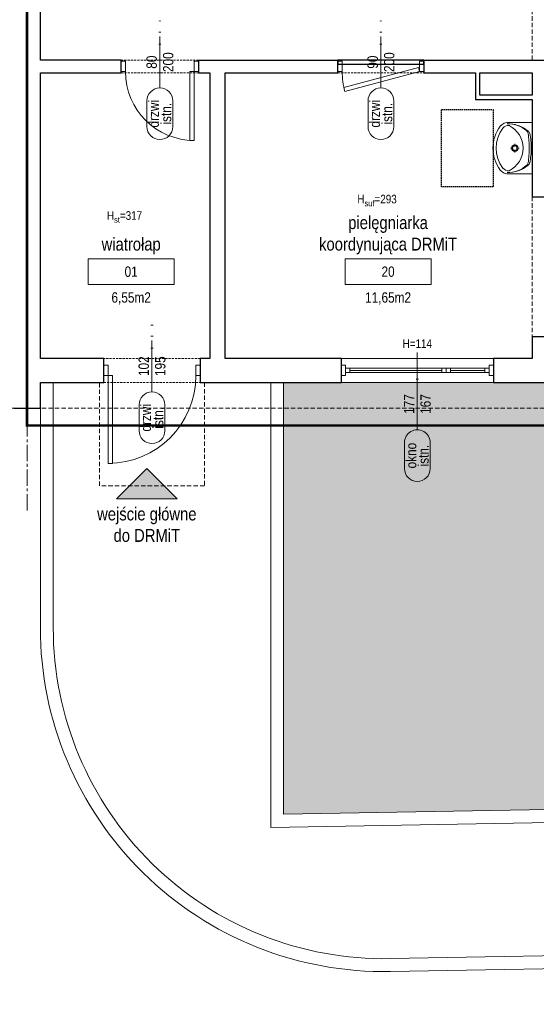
# Model space of a CAD drawing. Header units: millimetres. Extents: x -53179 to 121817, y -123620 to 254214.
# Tile 3 of 256: x -240 to 5767, y -107230 to -95781. Entities that reach past the tile are written whole.
import ezdxf
from ezdxf.enums import TextEntityAlignment as Align

# ---------------------------------------------------------------- set-up
doc = ezdxf.new("R2010")
doc.units = ezdxf.units.MM
for name, pattern in [('xref_ACAD-LSN_dyspozytornia_PW_rzuty_12$0$CENTER2', [28.575, 19.05, -3.175, 3.175, -3.175]), ('xref_ACAD-LSN_dyspozytornia_PW_rzuty_12$0$DASHED', [19.05, 12.7, -6.35]), ('xref_ACAD-LSN_dyspozytornia_PW_rzuty_12$0$HIDDEN2', [4.7625, 3.175, -1.5875])]:
    doc.linetypes.add(name, pattern=pattern)
for name, color, linetype, lineweight in [('xref', 8, 'Continuous', 13), ('xref_ACAD-LSN_dyspozytornia_PW_rzuty_12$0$A drzwi płytowe', 8, 'Continuous', 9), ('xref_ACAD-LSN_dyspozytornia_PW_rzuty_12$0$A hatch', 8, 'Continuous', 5), ('xref_ACAD-LSN_dyspozytornia_PW_rzuty_12$0$A opis', 8, 'Continuous', 13), ('xref_ACAD-LSN_dyspozytornia_PW_rzuty_12$0$A opis pom', 8, 'Continuous', 9), ('xref_ACAD-LSN_dyspozytornia_PW_rzuty_12$0$A opis pom pow', 8, 'Continuous', 9), ('xref_ACAD-LSN_dyspozytornia_PW_rzuty_12$0$A opis stolarka', 8, 'Continuous', 9), ('xref_ACAD-LSN_dyspozytornia_PW_rzuty_12$0$A opis stolarka NWD typ', 8, 'Continuous', 9), ('xref_ACAD-LSN_dyspozytornia_PW_rzuty_12$0$A opis stolarka NWD wyposażenie', 8, 'Continuous', 9), ('xref_ACAD-LSN_dyspozytornia_PW_rzuty_12$0$A opis technologia', 8, 'Continuous', 13), ('xref_ACAD-LSN_dyspozytornia_PW_rzuty_12$0$A widok wyżej', 8, 'xref_ACAD-LSN_dyspozytornia_PW_rzuty_12$0$DASHED', 9), ('xref_ACAD-LSN_dyspozytornia_PW_rzuty_12$0$A wyposazenie sanitarne', 8, 'Continuous', 9), ('xref_ACAD-LSN_dyspozytornia_PW_rzuty_12$0$A zakres', 8, 'Continuous', 13), ('xref_ACAD-LSN_dyspozytornia_PW_rzuty_12$0$A-Glaz', 8, 'Continuous', 9), ('xref_ACAD-LSN_dyspozytornia_PW_rzuty_12$0$A-Wall', 8, 'Continuous', 25), ('xref_ACAD-LSN_dyspozytornia_PW_rzuty_12$0$S-Grid-Iden', 8, 'xref_ACAD-LSN_dyspozytornia_PW_rzuty_12$0$CENTER2', 9)]:
    doc.layers.add(name, color=color, linetype=linetype, lineweight=lineweight)
doc.layers.add('xref_ACAD-LSN_dyspozytornia_PW_rzuty_12$0$A opis ppoż drzwi', color=8, linetype='Continuous', lineweight=13, transparency=0.25)
doc.layers.add('xref_ACAD-LSN_dyspozytornia_PW_rzuty_12$0$A opis ppoż okna', color=8, linetype='Continuous', lineweight=13, transparency=0.25)
doc.styles.add('xref_ACAD-LSN_dyspozytornia_PW_rzuty_12$0$Standard', font='ARIALN.TTF')
doc.styles.add('xref_ACAD-LSN_dyspozytornia_PW_rzuty_12$0$STYL ASA', font='ARIALN.TTF')

# ---------------------------------------------------------------- blocks, each defined once
blk = doc.blocks.new('xref_ACAD-LSN_dyspozytornia_PW_rzuty_12$0$umywalka 60x45')
at = {"color": 0, "lineweight": -2, "ltscale": 0.15}
for p, q in [((-30, 0), (30, 0)), ((-30, 0), (-30, -26.7)), ((9.5, 0), (-9.5, 0)), ((30, 0), (30, -26.7)), ((-1.9, -20.4), (-5.1, -20.4)), ((0, -15.3), (0, -18.5)), ((0, -22.2), (0, -25.4)), ((5, -20.4), (1.8, -20.4))]:
    blk.add_line(p, q, dxfattribs=at)
at = {"ltscale": 0.15}
blk.add_lwpolyline([(-26.3, -27, 0.236063), (-23.2, -34.4, 0.329715), (23.2, -34.4, 0.236063), (26.3, -27, 0.623035)], format="xyb", close=True, dxfattribs=at)
blk.add_lwpolyline([(-30, -26.7, 0.239105), (-25.5, -37.3, 0.331406), (25.5, -37.3, 0.239105), (30, -26.7)], format="xyb", dxfattribs=at)
at = {"color": 0, "lineweight": -2, "ltscale": 0.15}
for radius in [3.89, 2.78]:
    blk.add_circle((0, -20.4), radius, dxfattribs=at)
for centre, radius, start, end in [((9.3, -28.7), 37.7, 140.6648, 180.9072), ((5.4, -28.9), 33.9, 138.5245, 180.6767), ((-16.2, -9.7), 5, 97.8304, 138.5245), ((-16, -7.9), 5, 102.694, 140.6648), ((-0.6, -76.3), 75.1, 89.4897, 102.694), ((0.6, -131.8), 128.2, 90.245, 97.8304), ((0.6, -76.3), 75.1, 77.2285, 90.4328), ((-0.7, -131.8), 128.2, 82.0921, 89.6775), ((16.2, -9.8), 5, 41.398, 82.0921), ((16.1, -8), 5, 39.2578, 77.2285), ((-9.3, -28.7), 37.7, 359.0153, 39.2578), ((-5.5, -28.9), 33.9, 359.2458, 41.398)]:
    blk.add_arc(centre, radius, start, end, dxfattribs=at)
at = {"layer": 'Defpoints', "linetype": 'xref_ACAD-LSN_dyspozytornia_PW_rzuty_12$0$HIDDEN2', "ltscale": 0.5}
blk.add_lwpolyline([(-45, -45.6), (45, -45.6), (45, -105.6), (-45, -105.6)], close=True, dxfattribs=at)
blk = doc.blocks.new('xref_ACAD-LSN_dyspozytornia_PW_rzuty_12$0$wejscie')
h = blk.add_hatch(color=256)
h.dxf.hatch_style = 1
h.paths.add_polyline_path([(-35.4, -35.4), (0, 0), (35.4, -35.4)])
blk.add_lwpolyline([(-35.4, -35.4), (0, 0), (35.4, -35.4)], close=True)
blk = doc.blocks.new('xref_ACAD-LSN_dyspozytornia_PW_rzuty_12$0$blok do okna')
for points in [[(28.5, 2.5), (33.5, 2.5), (33.5, -2.5), (28.5, -2.5)], [(33.5, 2.5), (38.5, 2.5), (38.5, -2.5), (33.5, -2.5)]]:
    blk.add_lwpolyline(points, close=True)
for points in [[(-78.5, 0), (28.5, 0)], [(38.5, 0), (78.5, 0)]]:
    blk.add_lwpolyline(points)
blk = doc.blocks.new('xref_ACAD-LSN_dyspozytornia_PW_rzuty_12$0$środek')
blk.add_line((0, 0), (0, -10))
blk = doc.blocks.new('xref_ACAD-LSN_dyspozytornia_PW_rzuty_12$0$ddtag_DOWN')
at = {"transparency": 33554687}
blk.add_lwpolyline([(0, -30), (0, 30)], dxfattribs=at)
at = {"layer": 'xref_ACAD-LSN_dyspozytornia_PW_rzuty_12$0$A opis stolarka NWD typ', "transparency": 33554687}
blk.add_lwpolyline([(15, -75, -1), (-15, -75), (-15, -45, -1), (15, -45)], format="xyb", close=True, dxfattribs=at)
at = {"ltscale": 0.1, "transparency": 33554687, "style": 'xref_ACAD-LSN_dyspozytornia_PW_rzuty_12$0$STYL ASA'}
blk.add_attdef('DOORS:SZEROKOŚĆ', text='', height=12, rotation=90, dxfattribs=at).set_placement((0, 0, 0), align=Align.BOTTOM_CENTER)
blk.add_attdef('DOORS:WYSOKOŚĆ', text='', height=12, rotation=90, dxfattribs=at).set_placement((3.6, 0, 0), align=Align.TOP_CENTER)
blk.add_attdef('DOORS:AKUSTYKA', text='', height=10, dxfattribs=at).set_placement((0, 49), align=Align.MIDDLE_CENTER)
at = {"layer": 'xref_ACAD-LSN_dyspozytornia_PW_rzuty_12$0$A opis ppoż drzwi', "ltscale": 0.1, "transparency": 33554687, "style": 'xref_ACAD-LSN_dyspozytornia_PW_rzuty_12$0$STYL ASA'}
blk.add_attdef('DOORS:PPOŻ', text='', height=10, dxfattribs=at).set_placement((0, 36), align=Align.MIDDLE_CENTER)
at = {"layer": 'xref_ACAD-LSN_dyspozytornia_PW_rzuty_12$0$A opis stolarka NWD typ', "ltscale": 0.1, "transparency": 33554687, "style": 'xref_ACAD-LSN_dyspozytornia_PW_rzuty_12$0$STYL ASA'}
blk.add_attdef('DOORS:PODTYP', text='', height=12, rotation=90, dxfattribs=at).set_placement((1.2, -60, 0), align=Align.TOP_CENTER)
blk.add_attdef('DOORS:TYP', text='', height=12, rotation=90, dxfattribs=at).set_placement((2.4, -60, 0), align=Align.BOTTOM_CENTER)
at = {"layer": 'xref_ACAD-LSN_dyspozytornia_PW_rzuty_12$0$A opis stolarka NWD wyposażenie', "ltscale": 0.1, "transparency": 33554687, "style": 'xref_ACAD-LSN_dyspozytornia_PW_rzuty_12$0$STYL ASA'}
blk.add_attdef('DOORS:WYPOSAŻENIE', text='', height=10, dxfattribs=at).set_placement((0, 22), align=Align.MIDDLE_CENTER)
blk = doc.blocks.new('xref_ACAD-LSN_dyspozytornia_PW_rzuty_12$0$wtag_LEFT')
at = {"transparency": 33554687, "elevation": 0}
for points in [[(-30, 0), (30, 0)], [(30, 0), (60, 0)]]:
    blk.add_lwpolyline(points, dxfattribs=at)
at = {"layer": 'xref_ACAD-LSN_dyspozytornia_PW_rzuty_12$0$A opis stolarka NWD typ', "transparency": 33554687, "elevation": 0}
blk.add_lwpolyline([(-75, 15, 1), (-75, -15), (-45, -15, 1), (-45, 15)], format="xyb", close=True, dxfattribs=at)
at = {"ltscale": 0.1, "transparency": 33554687, "style": 'xref_ACAD-LSN_dyspozytornia_PW_rzuty_12$0$STYL ASA'}
blk.add_attdef('WINDOWS:PARAPET', text='', height=10, rotation=90, dxfattribs=at).set_placement((70.2, 0, 0), align=Align.MIDDLE_CENTER)
blk.add_attdef('WINDOWS:SZEROKOŚĆ', text='', height=12, dxfattribs=at).set_placement((0, 0), align=Align.BOTTOM_CENTER)
blk.add_attdef('WINDOWS:WYSOKOŚĆ', text='', height=12, dxfattribs=at).set_placement((0, -3.6), align=Align.TOP_CENTER)
at = {"layer": 'xref_ACAD-LSN_dyspozytornia_PW_rzuty_12$0$A opis ppoż okna', "ltscale": 0.1, "transparency": 33554687, "style": 'xref_ACAD-LSN_dyspozytornia_PW_rzuty_12$0$STYL ASA'}
blk.add_attdef('WINDOWS:PPOŻ', text='', height=10, rotation=90, dxfattribs=at).set_placement((30, 0, 0), align=Align.MIDDLE_CENTER)
at = {"layer": 'xref_ACAD-LSN_dyspozytornia_PW_rzuty_12$0$A opis stolarka NWD typ', "ltscale": 0.1, "transparency": 33554687, "style": 'xref_ACAD-LSN_dyspozytornia_PW_rzuty_12$0$STYL ASA'}
blk.add_attdef('WINDOWS:TYP', text='', height=12, dxfattribs=at).set_placement((-60, -2.4), align=Align.BOTTOM_CENTER)
blk.add_attdef('WINDOWS:PODTYP', text='', height=12, dxfattribs=at).set_placement((-60, -1.2), align=Align.TOP_CENTER)
blk = doc.blocks.new('xref_ACAD-LSN_dyspozytornia_PW_rzuty_12$0$tag wn')
blk.add_lwpolyline([(-25, -7.5), (25, -7.5), (25, 7.5), (-25, 7.5)], close=True)
at = {"style": 'xref_ACAD-LSN_dyspozytornia_PW_rzuty_12$0$STYL ASA'}
blk.add_attdef('ROOM:NO', text='', height=6, dxfattribs=at).set_placement((0, 0), align=Align.MIDDLE_CENTER)
at = {"layer": 'xref_ACAD-LSN_dyspozytornia_PW_rzuty_12$0$A opis pom pow', "style": 'xref_ACAD-LSN_dyspozytornia_PW_rzuty_12$0$STYL ASA'}
blk.add_attdef('ROOM:AREA', text='', height=6, dxfattribs=at).set_placement((0, -15), align=Align.MIDDLE_CENTER)
blk = doc.blocks.new('xref_ACAD-LSN_dyspozytornia_PW_rzuty_12')
at = {"layer": 'xref_ACAD-LSN_dyspozytornia_PW_rzuty_12$0$A hatch', "transparency": 33554495}
h = blk.add_hatch(dxfattribs=at)
h.set_pattern_fill('GRASS', color=256, scale=4)
h.set_pattern_definition([(90, (0, -10000), (-71.84205, 71.84205), [19.05, -124.6341]), (45, (0, -10000), (-71.84205, 71.84205), [19.05, -82.55]), (135, (0, -10000), (-71.84205, -71.84205), [19.05, -82.55])])
edge = h.paths.add_edge_path()
edge.add_spline(control_points=[(73831.5, 78934.7), (73821.4, 78950.9), (73811.2, 78967.1), (73777.9, 79019.7), (73754.3, 79055.7), (73718.4, 79105.4), (73707.4, 79120), (73684.5, 79148.7), (73672.7, 79162.8), (73654.4, 79183.4), (73648.1, 79190.1), (73632.7, 79206.4), (73623.4, 79215.8), (73602.5, 79235.9), (73590.9, 79246.5), (73522.6, 79306.1), (73459.4, 79350), (73322.2, 79426.9), (73248.2, 79459.9), (73070, 79523.2), (72963.1, 79549.8), (72743.3, 79584.7), (72630.3, 79593.1), (72404.9, 79591.7), (72292.4, 79581.9), (72113.1, 79551), (72044.1, 79535), (71910.9, 79495.5), (71846.7, 79472), (71725, 79417.5), (71667.5, 79386.5), (71560.8, 79317.1), (71511.7, 79278.7), (71449.3, 79219.1), (71431.8, 79201), (71407, 79172.8), (71399, 79163.2), (71383.4, 79143.8), (71375.9, 79133.9), (71359, 79110.8), (71349.9, 79097.5), (71316.2, 79045.2), (71294.2, 79004.5), (71248.1, 78905.3), (71225.8, 78845.3), (71186.7, 78721.6), (71169.7, 78657.8), (71142.4, 78545.8), (71131.5, 78498.1), (71120.5, 78450.3)], knot_values=[0, 0, 0, 0, 57.207065, 57.207065, 187.181956, 187.181956, 242.95388, 242.95388, 298.725803, 298.725803, 326.611765, 326.611765, 366.532108, 366.532108, 413.640335, 413.640335, 636.601339, 636.601339, 859.562342, 859.562342, 1147.4948, 1147.4948, 1435.427258, 1435.427258, 1723.359715, 1723.359715, 1909.892427, 1909.892427, 2096.425139, 2096.425139, 2282.95785, 2282.95785, 2469.490562, 2469.490562, 2547.228377, 2547.228377, 2586.097284, 2586.097284, 2624.966192, 2624.966192, 2675.594063, 2675.594063, 2819.436148, 2819.436148, 3012.724073, 3012.724073, 3206.011998, 3206.011998, 3347.114496, 3347.114496, 3347.114496, 3347.114496], degree=3, periodic=0)
edge.add_line((71120.5, 78450.3), (73831.5, 78934.7))
h.paths.add_polyline_path([(69699.2, 79521.8), (65252.1, 79442.8), (65252.1, 78327.2), (70701.7, 78327.2), (70701.7, 78536.9, 0.419422)])
h.paths.add_polyline_path([(66521.6, 80689.2), (65352.7, 80689.2), (65352.7, 80659.2), (65323.2, 80659.2), (65323.2, 80689.2), (65229.9, 80689.2), (65239.6, 80142.7), (66521.6, 80165.5)])
edge = h.paths.add_edge_path()
edge.add_line((67744.6, 80689.2), (68718.7, 80689.2))
edge.add_line((68718.7, 80689.2), (68718.7, 80265.3))
edge.add_arc((68483.7, 80265.3), 235, -15.0402, 0, ccw=False)
edge.add_line((68710.7, 80204.3), (67744.6, 80187.2))
edge.add_line((67744.6, 80187.2), (67744.6, 80689.2))
edge = h.paths.add_edge_path()
edge.add_line((69340.2, 80689.2), (69815.7, 80689.2))
edge.add_line((69815.7, 80689.2), (69815.7, 80223.9))
edge.add_line((69815.7, 80223.9), (69350.6, 80215.7))
edge.add_arc((69575.2, 80284.7), 235, 180, 197.0741, ccw=False)
edge.add_line((69340.2, 80284.7), (69340.2, 80689.2))
edge = h.paths.add_edge_path()
edge.add_line((70216.7, 80539.2), (71051.7, 80539.2))
edge.add_line((71051.7, 80539.2), (71051.7, 80689.2))
edge.add_line((71051.7, 80689.2), (71234.7, 80689.2))
edge.add_line((71234.7, 80689.2), (71234.7, 80313))
edge.add_arc((71169.7, 80313), 65, 271.0169, 360, ccw=False)
edge.add_line((71170.8, 80248), (70216.7, 80231.1))
edge.add_line((70216.7, 80231.1), (70216.7, 80539.2))
edge = h.paths.add_edge_path()
edge.add_line((72662.7, 80689.2), (72890.7, 80689.2))
edge.add_line((72890.7, 80689.2), (72890.7, 80659.2))
edge.add_line((72890.7, 80659.2), (72903.7, 80659.2))
edge.add_line((72903.7, 80659.2), (72901.8, 80108.7))
edge.add_arc((72897.7, 80343.7), 235, 180, 271.0169, ccw=False)
edge.add_line((72662.7, 80343.7), (72662.7, 80689.2))
at = {"layer": 'xref_ACAD-LSN_dyspozytornia_PW_rzuty_12$0$A drzwi płytowe', "linetype": 'Continuous', "lineweight": 9, "ltscale": 0.2}
for points in [[(67560.7, 81062.7), (67555.7, 81062.7), (67555.7, 81050.7), (67560.7, 81050.7)], [(67640.7, 81062.7), (67645.7, 81062.7), (67645.7, 81050.7), (67640.7, 81050.7)], [(67812.7, 81062.7), (67807.7, 81062.7), (67807.7, 81050.7), (67812.7, 81050.7)], [(67902.7, 81062.7), (67907.7, 81062.7), (67907.7, 81050.7), (67902.7, 81050.7)], [(67540.5, 80709.2), (67535.5, 80709.2), (67535.5, 80697.2), (67540.5, 80697.2)], [(67642.5, 80709.2), (67647.5, 80709.2), (67647.5, 80697.2), (67642.5, 80697.2)]]:
    blk.add_lwpolyline(points, close=True, dxfattribs=at)
at = {"layer": 'xref_ACAD-LSN_dyspozytornia_PW_rzuty_12$0$A drzwi płytowe', "linetype": 'Continuous', "lineweight": 9}
for points in [[(67902.7, 81050.7), (67901.4, 81055.5), (67814.5, 81032.3), (67815.8, 81027.4)], [(67640.7, 81050.7), (67635.7, 81050.7), (67635.7, 80970.7), (67640.7, 80970.7)], [(67540.5, 80697.2), (67545.5, 80697.2), (67545.5, 80595.2), (67540.5, 80595.2)]]:
    blk.add_lwpolyline(points, close=True, dxfattribs=at)
at = {"layer": 'xref_ACAD-LSN_dyspozytornia_PW_rzuty_12$0$A drzwi płytowe', "linetype": 'Continuous', "lineweight": 9, "ltscale": 0.2}
for centre, radius, end in [((67640.7, 81050.7), 80, 270), ((67902.7, 81050.7), 90, 195)]:
    blk.add_arc(centre, radius, 180, end, dxfattribs=at)
at = {"layer": 'xref_ACAD-LSN_dyspozytornia_PW_rzuty_12$0$A drzwi płytowe', "linetype": 'Continuous', "lineweight": 9, "ltscale": 0.2, "extrusion": (0, 0, -1)}
blk.add_arc((-67540.5, 80697.2), 102, 180, 270, dxfattribs=at)
at = {"layer": 'xref_ACAD-LSN_dyspozytornia_PW_rzuty_12$0$A hatch'}
for points in [[(68733.7, 80689.2), (68733.7, 80265.3, -0.409025), (68488.2, 80015.3), (67868.8, 80004.3, -0.419422), (67461.7, 80404.3), (67461.7, 80689.2)], [(68718.7, 80689.2), (68718.7, 80265.3, -0.409025), (68487.9, 80030.3), (67868.5, 80019.3, -0.419422), (67476.7, 80404.3), (67476.7, 80689.2)]]:
    blk.add_lwpolyline(points, format="xyb", dxfattribs=at)
for points in [[(67729.6, 80689.2), (67729.6, 80171.9), (68706.1, 80189.2)], [(67744.6, 80689.2), (67744.6, 80187.2), (68710.7, 80204.3)]]:
    blk.add_lwpolyline(points, dxfattribs=at)
at = {"layer": 'xref_ACAD-LSN_dyspozytornia_PW_rzuty_12$0$A widok wyżej', "linetype": 'xref_ACAD-LSN_dyspozytornia_PW_rzuty_12$0$DASHED', "lineweight": 9, "ltscale": 0.2}
for p, q in [((67645.7, 81064.2), (67555.7, 81064.2)), ((67907.7, 81064.2), (67807.7, 81064.2)), ((67555.7, 81049.2), (67645.7, 81049.2)), ((67807.7, 81049.2), (67907.7, 81049.2)), ((67647.5, 80717.2), (67535.5, 80717.2)), ((67988.7, 80717.2), (67811.7, 80717.2)), ((67535.5, 80689.2), (67647.5, 80689.2)), ((67811.7, 80689.2), (67988.7, 80689.2))]:
    blk.add_line(p, q, dxfattribs=at)
at = {"layer": 'xref_ACAD-LSN_dyspozytornia_PW_rzuty_12$0$A widok wyżej', "ltscale": 0.4}
for points in [[(68033.7, 81064.2), (68033.7, 81215.2)], [(68033.7, 80905.2), (68033.7, 80742.2)], [(67652.5, 80689.2), (67652.5, 80569.2), (67530.5, 80569.2), (67530.5, 80689.2)], [(65352.7, 80659.2), (72855.7, 80659.2)]]:
    blk.add_lwpolyline(points, dxfattribs=at)
at = {"layer": 'xref_ACAD-LSN_dyspozytornia_PW_rzuty_12$0$A zakres', "linetype": 'xref_ACAD-LSN_dyspozytornia_PW_rzuty_12$0$DASHED', "const_width": 3}
blk.add_lwpolyline([(67446.2, 82031.2), (67446.2, 80639.2), (72869.7, 80639.2), (72869.7, 82031.2)], close=True, dxfattribs=at)
at = {"layer": 'xref_ACAD-LSN_dyspozytornia_PW_rzuty_12$0$A-Glaz', "linetype": 'Continuous', "lineweight": 9}
for p, q in [((67811.7, 80717.2), (67988.7, 80717.2)), ((67821.7, 80700.7), (67821.7, 80705.7)), ((67978.7, 80700.7), (67978.7, 80705.7)), ((67811.7, 80689.2), (67988.7, 80689.2))]:
    blk.add_line(p, q, dxfattribs=at)
for points in [[(67816.7, 80709.2), (67811.7, 80709.2), (67811.7, 80697.2), (67816.7, 80697.2)], [(67816.7, 80700.7), (67816.7, 80705.7), (67983.7, 80705.7), (67983.7, 80700.7)], [(67983.7, 80709.2), (67988.7, 80709.2), (67988.7, 80697.2), (67983.7, 80697.2)]]:
    blk.add_lwpolyline(points, close=True, dxfattribs=at)
at = {"layer": 'xref_ACAD-LSN_dyspozytornia_PW_rzuty_12$0$A-Wall', "linetype": 'Continuous', "lineweight": 25}
for p, q in [((67461.7, 81064.2), (67461.7, 81215.2)), ((67555.7, 81064.2), (67461.7, 81064.2)), ((67555.7, 81049.2), (67555.7, 81064.2)), ((67645.7, 81064.2), (67645.7, 81049.2)), ((67645.7, 81064.2), (67807.7, 81064.2)), ((67807.7, 81049.2), (67807.7, 81064.2)), ((67907.7, 81064.2), (67807.7, 81064.2)), ((67807.7, 81064.2), (67807.7, 81059.2)), ((67807.7, 81059.2), (67907.7, 81059.2)), ((67907.7, 81064.2), (67907.7, 81049.2)), ((67907.7, 81064.2), (68131.7, 81064.2)), ((67907.7, 81059.2), (67907.7, 81064.2)), ((67461.7, 80717.2), (67461.7, 81049.2)), ((67461.7, 81049.2), (67555.7, 81049.2)), ((67645.7, 81049.2), (67658.7, 81049.2)), ((67658.7, 81049.2), (67658.7, 80717.2)), ((67676.7, 81049.2), (67807.7, 81049.2)), ((67676.7, 80717.2), (67676.7, 81049.2)), ((67907.7, 81049.2), (67967.7, 81049.2)), ((67967.7, 81049.2), (67967.7, 81018.2)), ((67972.7, 81049.2), (68033.7, 81049.2)), ((67972.7, 81023.2), (67972.7, 81049.2)), ((68033.7, 81049.2), (68033.7, 81023.2)), ((68033.7, 81023.2), (67972.7, 81023.2)), ((67967.7, 81018.2), (68033.7, 81018.2)), ((68033.7, 81018.2), (68033.7, 80905.2)), ((68033.7, 80905.2), (68062.7, 80905.2)), ((68062.7, 80742.2), (68033.7, 80742.2)), ((68033.7, 80742.2), (68033.7, 80717.2)), ((67535.5, 80717.2), (67461.7, 80717.2)), ((67535.5, 80689.2), (67535.5, 80717.2)), ((67647.5, 80717.2), (67647.5, 80689.2)), ((67658.7, 80717.2), (67647.5, 80717.2)), ((67811.7, 80717.2), (67676.7, 80717.2)), ((67811.7, 80689.2), (67811.7, 80717.2)), ((67988.7, 80717.2), (67988.7, 80689.2)), ((68033.7, 80717.2), (67988.7, 80717.2)), ((67461.7, 80659.2), (67461.7, 80689.2)), ((67461.7, 80689.2), (67535.5, 80689.2)), ((67647.5, 80689.2), (67811.7, 80689.2)), ((67988.7, 80689.2), (68112.2, 80689.2)), ((67430.7, 80659.2), (67461.7, 80659.2))]:
    blk.add_line(p, q, dxfattribs=at)
at = {"layer": 'xref_ACAD-LSN_dyspozytornia_PW_rzuty_12$0$S-Grid-Iden'}
blk.add_lwpolyline([(67446.2, 82131.2), (67446.2, 80539.2)], dxfattribs=at)
blk.add_blockref('xref_ACAD-LSN_dyspozytornia_PW_rzuty_12$0$wejscie', (67585.5, 80589.2))
at = {"layer": 'xref_ACAD-LSN_dyspozytornia_PW_rzuty_12$0$A drzwi płytowe', "linetype": 'Continuous', "lineweight": 9, "ltscale": 0.2, "rotation": 180}
for p in [(67600.7, 81056.7), (67857.7, 81056.7)]:
    blk.add_blockref('xref_ACAD-LSN_dyspozytornia_PW_rzuty_12$0$środek', p, dxfattribs=at)
at = {"layer": 'xref_ACAD-LSN_dyspozytornia_PW_rzuty_12$0$A drzwi płytowe', "linetype": 'Continuous', "lineweight": 9, "ltscale": 0.2, "extrusion": (0, 0, -1), "zscale": -1, "rotation": 180}
blk.add_blockref('xref_ACAD-LSN_dyspozytornia_PW_rzuty_12$0$środek', (-67591.5, 80703.2), dxfattribs=at)
at = {"layer": 'xref_ACAD-LSN_dyspozytornia_PW_rzuty_12$0$A opis pom', "linetype": 'Continuous', "lineweight": 9, "xscale": 2, "yscale": 2, "zscale": 2}
for p, values in [((67567.3, 80818.1), {'ROOM:NO': '01', 'ROOM:AREA': '6,55m2'}), ((67866, 80818.1), {'ROOM:NO': '20', 'ROOM:AREA': '11,65m2'})]:
    blk.add_blockref('xref_ACAD-LSN_dyspozytornia_PW_rzuty_12$0$tag wn', p, dxfattribs=at).add_auto_attribs(values)
at = {"layer": 'xref_ACAD-LSN_dyspozytornia_PW_rzuty_12$0$A opis stolarka', "linetype": 'Continuous', "lineweight": 9}
ref = blk.add_blockref('xref_ACAD-LSN_dyspozytornia_PW_rzuty_12$0$ddtag_DOWN', (67600.7, 81061.7), dxfattribs=at)
ref.add_attrib('DOORS:AKUSTYKA', '-', dxfattribs={"layer": '0', "ltscale": 0.1, "height": 10, "style": 'xref_ACAD-LSN_dyspozytornia_PW_rzuty_12$0$STYL ASA'}).set_placement((67600.7, 81110.7), align=Align.MIDDLE_CENTER)
ref.add_attrib('DOORS:PPOŻ', '-', dxfattribs={"layer": 'xref_ACAD-LSN_dyspozytornia_PW_rzuty_12$0$A opis ppoż drzwi', "ltscale": 0.1, "height": 10, "style": 'xref_ACAD-LSN_dyspozytornia_PW_rzuty_12$0$STYL ASA'}).set_placement((67600.7, 81097.7), align=Align.MIDDLE_CENTER)
ref.add_attrib('DOORS:WYSOKOŚĆ', '200', dxfattribs={"layer": '0', "ltscale": 0.1, "height": 12, "rotation": 90, "style": 'xref_ACAD-LSN_dyspozytornia_PW_rzuty_12$0$STYL ASA'}).set_placement((67604.3, 81061.7, 0), align=Align.TOP_CENTER)
ref.add_attrib('DOORS:SZEROKOŚĆ', '80', dxfattribs={"layer": '0', "ltscale": 0.1, "height": 12, "rotation": 90, "style": 'xref_ACAD-LSN_dyspozytornia_PW_rzuty_12$0$STYL ASA'}).set_placement((67600.7, 81061.7, 0), align=Align.BOTTOM_CENTER)
ref.add_attrib('DOORS:PODTYP', 'istn.', dxfattribs={"layer": 'xref_ACAD-LSN_dyspozytornia_PW_rzuty_12$0$A opis stolarka NWD typ', "ltscale": 0.1, "height": 12, "rotation": 90, "style": 'xref_ACAD-LSN_dyspozytornia_PW_rzuty_12$0$STYL ASA'}).set_placement((67601.9, 81001.7, 0), align=Align.TOP_CENTER)
ref.add_attrib('DOORS:TYP', 'drzwi', dxfattribs={"layer": 'xref_ACAD-LSN_dyspozytornia_PW_rzuty_12$0$A opis stolarka NWD typ', "ltscale": 0.1, "height": 12, "rotation": 90, "style": 'xref_ACAD-LSN_dyspozytornia_PW_rzuty_12$0$STYL ASA'}).set_placement((67603.1, 81001.7, 0), align=Align.BOTTOM_CENTER)
ref.add_attrib('DOORS:WYPOSAŻENIE', '-', dxfattribs={"layer": 'xref_ACAD-LSN_dyspozytornia_PW_rzuty_12$0$A opis stolarka NWD wyposażenie', "ltscale": 0.1, "height": 10, "style": 'xref_ACAD-LSN_dyspozytornia_PW_rzuty_12$0$STYL ASA'}).set_placement((67600.7, 81083.7), align=Align.MIDDLE_CENTER)
ref = blk.add_blockref('xref_ACAD-LSN_dyspozytornia_PW_rzuty_12$0$ddtag_DOWN', (67857.7, 81061.7, 0), dxfattribs=at)
ref.add_attrib('DOORS:AKUSTYKA', '-', dxfattribs={"layer": '0', "ltscale": 0.1, "height": 10, "style": 'xref_ACAD-LSN_dyspozytornia_PW_rzuty_12$0$STYL ASA'}).set_placement((67857.7, 81110.7, 0), align=Align.MIDDLE_CENTER)
ref.add_attrib('DOORS:PPOŻ', '-', dxfattribs={"layer": 'xref_ACAD-LSN_dyspozytornia_PW_rzuty_12$0$A opis ppoż drzwi', "ltscale": 0.1, "height": 10, "style": 'xref_ACAD-LSN_dyspozytornia_PW_rzuty_12$0$STYL ASA'}).set_placement((67857.7, 81097.7, 0), align=Align.MIDDLE_CENTER)
ref.add_attrib('DOORS:WYSOKOŚĆ', '200', dxfattribs={"layer": '0', "ltscale": 0.1, "height": 12, "rotation": 90, "style": 'xref_ACAD-LSN_dyspozytornia_PW_rzuty_12$0$STYL ASA'}).set_placement((67861.3, 81061.7), align=Align.TOP_CENTER)
ref.add_attrib('DOORS:SZEROKOŚĆ', '90', dxfattribs={"layer": '0', "ltscale": 0.1, "height": 12, "rotation": 90, "style": 'xref_ACAD-LSN_dyspozytornia_PW_rzuty_12$0$STYL ASA'}).set_placement((67857.7, 81061.7), align=Align.BOTTOM_CENTER)
ref.add_attrib('DOORS:PODTYP', 'istn.', dxfattribs={"layer": 'xref_ACAD-LSN_dyspozytornia_PW_rzuty_12$0$A opis stolarka NWD typ', "ltscale": 0.1, "height": 12, "rotation": 90, "style": 'xref_ACAD-LSN_dyspozytornia_PW_rzuty_12$0$STYL ASA'}).set_placement((67858.9, 81001.7), align=Align.TOP_CENTER)
ref.add_attrib('DOORS:TYP', 'drzwi', dxfattribs={"layer": 'xref_ACAD-LSN_dyspozytornia_PW_rzuty_12$0$A opis stolarka NWD typ', "ltscale": 0.1, "height": 12, "rotation": 90, "style": 'xref_ACAD-LSN_dyspozytornia_PW_rzuty_12$0$STYL ASA'}).set_placement((67860.1, 81001.7), align=Align.BOTTOM_CENTER)
ref.add_attrib('DOORS:WYPOSAŻENIE', '-', dxfattribs={"layer": 'xref_ACAD-LSN_dyspozytornia_PW_rzuty_12$0$A opis stolarka NWD wyposażenie', "ltscale": 0.1, "height": 10, "style": 'xref_ACAD-LSN_dyspozytornia_PW_rzuty_12$0$STYL ASA'}).set_placement((67857.7, 81083.7, 0), align=Align.MIDDLE_CENTER)
ref = blk.add_blockref('xref_ACAD-LSN_dyspozytornia_PW_rzuty_12$0$ddtag_DOWN', (67591.5, 80708.2), dxfattribs=at)
ref.add_attrib('DOORS:AKUSTYKA', '-', dxfattribs={"layer": '0', "ltscale": 0.1, "height": 10, "style": 'xref_ACAD-LSN_dyspozytornia_PW_rzuty_12$0$STYL ASA'}).set_placement((67591.5, 80757.2), align=Align.MIDDLE_CENTER)
ref.add_attrib('DOORS:PPOŻ', '-', dxfattribs={"layer": 'xref_ACAD-LSN_dyspozytornia_PW_rzuty_12$0$A opis ppoż drzwi', "ltscale": 0.1, "height": 10, "style": 'xref_ACAD-LSN_dyspozytornia_PW_rzuty_12$0$STYL ASA'}).set_placement((67591.5, 80744.2), align=Align.MIDDLE_CENTER)
ref.add_attrib('DOORS:WYSOKOŚĆ', '195', dxfattribs={"layer": '0', "ltscale": 0.1, "height": 12, "rotation": 90, "style": 'xref_ACAD-LSN_dyspozytornia_PW_rzuty_12$0$STYL ASA'}).set_placement((67595.1, 80708.2, 0), align=Align.TOP_CENTER)
ref.add_attrib('DOORS:SZEROKOŚĆ', '102', dxfattribs={"layer": '0', "ltscale": 0.1, "height": 12, "rotation": 90, "style": 'xref_ACAD-LSN_dyspozytornia_PW_rzuty_12$0$STYL ASA'}).set_placement((67591.5, 80708.2, 0), align=Align.BOTTOM_CENTER)
ref.add_attrib('DOORS:PODTYP', 'istn.', dxfattribs={"layer": 'xref_ACAD-LSN_dyspozytornia_PW_rzuty_12$0$A opis stolarka NWD typ', "ltscale": 0.1, "height": 12, "rotation": 90, "style": 'xref_ACAD-LSN_dyspozytornia_PW_rzuty_12$0$STYL ASA'}).set_placement((67592.7, 80648.2, 0), align=Align.TOP_CENTER)
ref.add_attrib('DOORS:TYP', 'drzwi', dxfattribs={"layer": 'xref_ACAD-LSN_dyspozytornia_PW_rzuty_12$0$A opis stolarka NWD typ', "ltscale": 0.1, "height": 12, "rotation": 90, "style": 'xref_ACAD-LSN_dyspozytornia_PW_rzuty_12$0$STYL ASA'}).set_placement((67593.9, 80648.2, 0), align=Align.BOTTOM_CENTER)
ref.add_attrib('DOORS:WYPOSAŻENIE', '-', dxfattribs={"layer": 'xref_ACAD-LSN_dyspozytornia_PW_rzuty_12$0$A opis stolarka NWD wyposażenie', "ltscale": 0.1, "height": 10, "style": 'xref_ACAD-LSN_dyspozytornia_PW_rzuty_12$0$STYL ASA'}).set_placement((67591.5, 80730.2), align=Align.MIDDLE_CENTER)
ref = blk.add_blockref('xref_ACAD-LSN_dyspozytornia_PW_rzuty_12$0$wtag_LEFT', (67900, 80664.2, -20), dxfattribs=dict(at, rotation=89.99999999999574))
ref.add_attrib('WINDOWS:TYP', 'okno', dxfattribs={"layer": 'xref_ACAD-LSN_dyspozytornia_PW_rzuty_12$0$A opis stolarka NWD typ', "ltscale": 0.1, "height": 12, "rotation": 90, "style": 'xref_ACAD-LSN_dyspozytornia_PW_rzuty_12$0$STYL ASA'}).set_placement((67902.4, 80604.2, -20), align=Align.BOTTOM_CENTER)
ref.add_attrib('WINDOWS:PODTYP', 'istn.', dxfattribs={"layer": 'xref_ACAD-LSN_dyspozytornia_PW_rzuty_12$0$A opis stolarka NWD typ', "ltscale": 0.1, "height": 12, "rotation": 90, "style": 'xref_ACAD-LSN_dyspozytornia_PW_rzuty_12$0$STYL ASA'}).set_placement((67901.2, 80604.2, -20), align=Align.TOP_CENTER)
ref.add_attrib('WINDOWS:SZEROKOŚĆ', '177', dxfattribs={"layer": '0', "ltscale": 0.1, "height": 12, "rotation": 90, "style": 'xref_ACAD-LSN_dyspozytornia_PW_rzuty_12$0$STYL ASA'}).set_placement((67900, 80664.2, -20), align=Align.BOTTOM_CENTER)
ref.add_attrib('WINDOWS:WYSOKOŚĆ', '167', dxfattribs={"layer": '0', "ltscale": 0.1, "height": 12, "rotation": 90, "style": 'xref_ACAD-LSN_dyspozytornia_PW_rzuty_12$0$STYL ASA'}).set_placement((67903.6, 80664.2, -20), align=Align.TOP_CENTER)
ref.add_attrib('WINDOWS:PPOŻ', '-', dxfattribs={"layer": 'xref_ACAD-LSN_dyspozytornia_PW_rzuty_12$0$A opis ppoż okna', "ltscale": 0.1, "height": 10, "style": 'xref_ACAD-LSN_dyspozytornia_PW_rzuty_12$0$STYL ASA'}).set_placement((67900, 80694.2, -20), align=Align.MIDDLE_CENTER)
ref.add_attrib('WINDOWS:PARAPET', 'H=114', dxfattribs={"layer": '0', "ltscale": 0.1, "height": 10, "style": 'xref_ACAD-LSN_dyspozytornia_PW_rzuty_12$0$STYL ASA'}).set_placement((67900, 80734.4, -20), align=Align.MIDDLE_CENTER)
at = {"layer": 'xref_ACAD-LSN_dyspozytornia_PW_rzuty_12$0$A wyposazenie sanitarne', "rotation": 270}
blk.add_blockref('xref_ACAD-LSN_dyspozytornia_PW_rzuty_12$0$umywalka 60x45', (68033.7, 80961.7), dxfattribs=at)
at = {"layer": 'xref_ACAD-LSN_dyspozytornia_PW_rzuty_12$0$A-Glaz', "linetype": 'Continuous', "lineweight": 9, "extrusion": (0, 0, -1), "zscale": -1, "rotation": 180}
blk.add_blockref('xref_ACAD-LSN_dyspozytornia_PW_rzuty_12$0$blok do okna', (-67900.2, 80703.2), dxfattribs=at)
at = {"layer": 'xref_ACAD-LSN_dyspozytornia_PW_rzuty_12$0$A opis', "linetype": 'Continuous', "lineweight": 9, "char_height": 10, "attachment_point": 5, "style": 'xref_ACAD-LSN_dyspozytornia_PW_rzuty_12$0$Standard'}
for s, insert in [('\\A1;\\pxqc;H{\\H0.7x;\\S^ suf;}=293', (67853.2, 80900.8)), ('\\A1;\\pxqc;H{\\H0.7x;\\S^ st;}=317', (67559.6, 80881.7))]:
    blk.add_mtext_dynamic_manual_height_columns(s, width=72.748, gutter_width=1, heights=[0], dxfattribs=dict(at, insert=insert))
at = {"layer": 'xref_ACAD-LSN_dyspozytornia_PW_rzuty_12$0$A opis technologia', "char_height": 15, "style": 'xref_ACAD-LSN_dyspozytornia_PW_rzuty_12$0$STYL ASA'}
for s, width, insert, attachment_point in [('pielęgniarka koordynująca DRMiT', 187.649, (67866, 80838.1), 8), ('wiatrołap', 187.649, (67567.3, 80838.1), 8), ('wejście główne do DRMiT', 122.547, (67585.5, 80543.9), 2)]:
    blk.add_mtext_dynamic_manual_height_columns(s, width=width, gutter_width=1, heights=[0], dxfattribs=dict(at, insert=insert, attachment_point=attachment_point))

msp = doc.modelspace()

# ---------------------------------------------------------------- block references
at = {"layer": 'xref', "xscale": 10, "yscale": 10, "zscale": 10}
msp.add_blockref('xref_ACAD-LSN_dyspozytornia_PW_rzuty_12', (-674617, -906892), dxfattribs=at)

doc.saveas('drawing.dxf')
